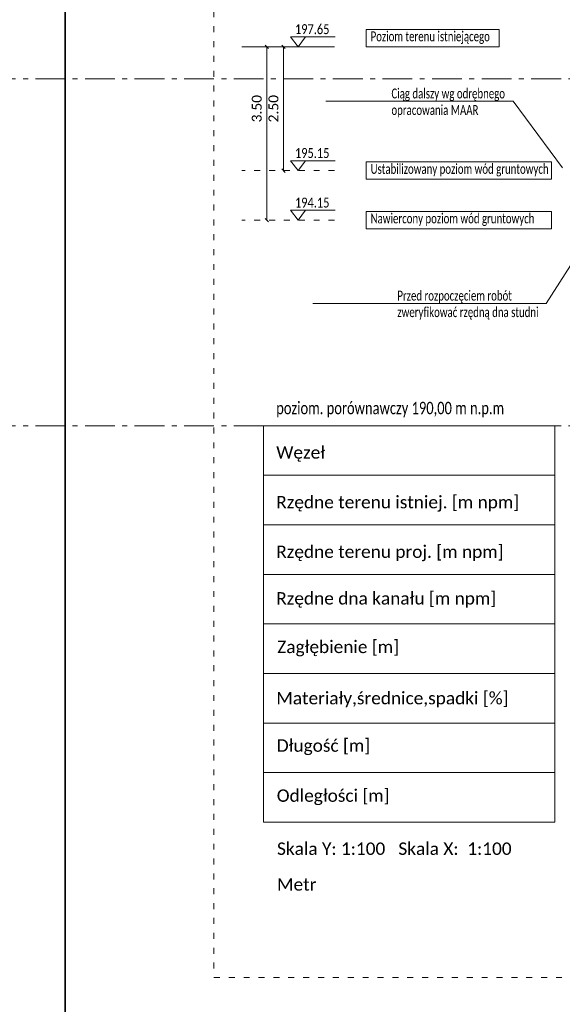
# Model space of a CAD drawing. Header units: millimetres. Extents: x -1212 to 8000, y -2 to 4191.
# Tile 6 of 28: x -973 to -962, y 178 to 198. Entities that reach past the tile are written whole.
import ezdxf
from ezdxf import colors
from ezdxf.entities.mleader import LeaderData, LeaderLine
from ezdxf.math import Vec2, Vec3

# ---------------------------------------------------------------- set-up
doc = ezdxf.new("R2010")
doc.units = ezdxf.units.MM
doc.linetypes.add('ACAD_ISO03W100', pattern=[30, 12, -18])
doc.linetypes.add('ACAD_ISO10W100', pattern=[18, 12, -3, 0, -3])
for name, color, linetype, lineweight in [('PRIMETECH - KOTY', 7, 'Continuous', 9), ('PRIMETECH - LINIE PROFILOWE', 7, 'Continuous', 15), ('PRIMETECH - OPISY', 7, 'Continuous', 9), ('PRIMETECH - POZ. PIETRZENIA', 4, 'ACAD_ISO10W100', 9), ('PRIMETECH - TEREN', 252, 'Continuous', 15)]:
    doc.layers.add(name, color=color, linetype=linetype, lineweight=lineweight)
doc.layers.add('PRIMETECH - NDR--------------', color=6, linetype='Continuous', lineweight=20, plot=False)
doc.layers.add('PRIMETECH - P.P.', color=203, linetype='ACAD_ISO10W100', lineweight=15, plot=False)
doc.styles.add('DYN_DIM', font='arial.ttf')
doc.styles.get("Standard").update_dxf_attribs({"font": 'calibril.ttf'})
doc.dimstyles.new('2', dxfattribs={"dimtxt": 0.2, "dimasz": 0.07, "dimexe": 0, "dimexo": 0, "dimgap": 0.1, "dimtad": 1, "dimzin": 1, "dimdsep": 46, "dimtxsty": 'Standard', "dimblk": 'NONE', "dimcen": 2.5, "dimclrd": 256, "dimclre": 256, "dimclrt": 256, "dimadec": 0, "dimazin": 0, "dimtfac": 1, "dimtmove": 0, "dimatfit": 3, "dimfxl": 1.25, "dimlwd": 5, "dimlwe": 5, "dimarcsym": 0})

# ---------------------------------------------------------------- blocks, each defined once
blk = doc.blocks.new('_$0$_None')
blk = doc.blocks.new('_Oblique')
at = {"color": 0, "linetype": 'ByBlock', "lineweight": -2}
blk.add_line((-0.5, -0.5), (0.5, 0.5), dxfattribs=at)
blk = doc.blocks.new('*D8168')
at = {"layer": 'DEFPOINTS', "color": 0}
for p in [(-967.367, 197.65), (-967.367, 197.65), (-967.367, 195.15)]:
    blk.add_point(p, dxfattribs=at)
at = {"layer": 'PRIMETECH - LINIE PROFILOWE', "lineweight": 5, "ltscale": 2}
for p, q in [((-967.367, 197.65), (-967.367, 197.65)), ((-967.367, 195.15), (-967.367, 197.65)), ((-967.367, 195.15), (-967.367, 195.15))]:
    blk.add_line(p, q, dxfattribs=at)
at = {"layer": 'PRIMETECH - LINIE PROFILOWE', "lineweight": 5, "xscale": 0.07, "yscale": 0.07, "zscale": 0.07}
for p, rotation in [((-967.367, 197.65), 90), ((-967.367, 195.15), 270)]:
    blk.add_blockref('_Oblique', p, dxfattribs=dict(at, rotation=rotation))
at = {"layer": 'PRIMETECH - LINIE PROFILOWE', "ltscale": 2, "insert": (-967.569, 196.4), "char_height": 0.2, "attachment_point": 5, "rotation": 90}
blk.add_mtext('2.50', dxfattribs=at)
blk = doc.blocks.new('*D8169')
at = {"layer": 'DEFPOINTS', "color": 0}
for p in [(-967.703, 197.65), (-967.703, 197.65), (-967.703, 194.15)]:
    blk.add_point(p, dxfattribs=at)
at = {"layer": 'PRIMETECH - LINIE PROFILOWE', "lineweight": 5, "ltscale": 2}
for p, q in [((-967.703, 197.65), (-967.703, 197.65)), ((-967.703, 194.15), (-967.703, 197.65)), ((-967.703, 194.15), (-967.703, 194.15))]:
    blk.add_line(p, q, dxfattribs=at)
at = {"layer": 'PRIMETECH - LINIE PROFILOWE', "lineweight": 5, "xscale": 0.07, "yscale": 0.07, "zscale": 0.07}
for p, rotation in [((-967.703, 197.65), 90), ((-967.703, 194.15), 270)]:
    blk.add_blockref('_Oblique', p, dxfattribs=dict(at, rotation=rotation))
at = {"layer": 'PRIMETECH - LINIE PROFILOWE', "ltscale": 2, "insert": (-967.906, 196.4), "char_height": 0.2, "attachment_point": 5, "rotation": 90}
blk.add_mtext('3.50', dxfattribs=at)

msp = doc.modelspace()

# ---------------------------------------------------------------- linework, layer by layer
at = {"layer": 'PRIMETECH - KOTY', "color": 7, "lineweight": 0}
for p, q in [((-967.223, 197.85), (-966.323, 197.85)), ((-967.223, 195.35), (-966.323, 195.35)), ((-967.223, 194.35), (-966.323, 194.35))]:
    msp.add_line(p, q, dxfattribs=at)
for points in [[(-967.223, 197.85), (-967.073, 197.65), (-966.923, 197.85)], [(-967.223, 195.35), (-967.073, 195.15), (-966.923, 195.35)], [(-967.223, 194.35), (-967.073, 194.15), (-966.923, 194.35)]]:
    msp.add_lwpolyline(points, close=True, dxfattribs=at)
at = {"layer": 'PRIMETECH - LINIE PROFILOWE'}
for p, q in [((-967.77, 189), (-961.892, 189)), ((-967.77, 188), (-961.892, 188)), ((-967.77, 187), (-961.892, 187)), ((-967.77, 186), (-961.892, 186)), ((-967.77, 185), (-961.892, 185)), ((-967.77, 184), (-961.892, 184)), ((-967.77, 183), (-961.892, 183))]:
    msp.add_line(p, q, dxfattribs=at)
at = {"layer": 'PRIMETECH - LINIE PROFILOWE', "color": 6, "lineweight": 35, "ltscale": 2}
for points in [[(-971.77, 274.043), (-1091.77, 274.043), (-1091.77, 154.043), (-971.77, 154.043)], [(-851.77, 274.043), (-971.77, 274.043), (-971.77, 154.043), (-851.77, 154.043)]]:
    msp.add_lwpolyline(points, close=True, dxfattribs=at)
at = {"layer": 'PRIMETECH - LINIE PROFILOWE'}
msp.add_lwpolyline([(-967.77, 190), (-961.892, 190), (-961.892, 182), (-967.77, 182)], close=True, dxfattribs=at)
at = {"layer": 'PRIMETECH - NDR--------------', "linetype": 'ACAD_ISO03W100', "ltscale": 0.01}
for p, q in [((-968.77, 207.365), (-968.77, 178.865)), ((-968.77, 178.865), (-861.27, 178.865))]:
    msp.add_line(p, q, dxfattribs=at)
at = {"layer": 'PRIMETECH - OPISY', "ltscale": 10}
for points in [[(-965.7, 198), (-963.02, 198), (-963.02, 197.65), (-965.7, 197.65)], [(-961.961, 194.975), (-965.7, 194.975), (-965.7, 195.325), (-961.961, 195.325)], [(-961.961, 193.975), (-965.7, 193.975), (-965.7, 194.325), (-961.961, 194.325)]]:
    msp.add_lwpolyline(points, close=True, dxfattribs=at)
at = {"layer": 'PRIMETECH - P.P.', "ltscale": 0.05}
for p, q in [((-851.77, 197), (-1211.77, 197)), ((-851.77, 190), (-1211.77, 190))]:
    msp.add_line(p, q, dxfattribs=at)
at = {"layer": 'PRIMETECH - POZ. PIETRZENIA', "color": 4, "linetype": 'ACAD_ISO03W100', "ltscale": 0.01}
for p, q in [((-966.338, 195.15), (-968.206, 195.15)), ((-966.338, 194.15), (-968.206, 194.15))]:
    msp.add_line(p, q, dxfattribs=at)
at = {"layer": 'PRIMETECH - TEREN', "ltscale": 2}
msp.add_line((-966.338, 197.65), (-968.206, 197.65), dxfattribs=at)

# ---------------------------------------------------------------- texts
at = {"layer": 'PRIMETECH - OPISY', "ltscale": 10, "width": 0.8}
for s, p in [('197.65', (-967.136, 197.905)), ('195.15', (-967.136, 195.405)), ('194.15', (-967.136, 194.405))]:
    msp.add_text(s, height=0.2, dxfattribs=at).set_placement(p)
at = {"layer": 'PRIMETECH - OPISY', "color": 7, "width": 0.75}
msp.add_text('poziom. porównawczy 190,00 m n.p.m', height=0.25, dxfattribs=at).set_placement((-967.514, 190.233))
at = {"layer": 'PRIMETECH - OPISY', "color": 7}
for s, p in [('Węzeł', (-967.514, 189.336)), ('Rzędne terenu istniej. [m npm]', (-967.514, 188.333)), ('Rzędne terenu proj. [m npm]', (-967.514, 187.333)), ('Rzędne dna kanału [m npm]', (-967.514, 186.392)), ('Zagłębienie [m]', (-967.493, 185.412)), ('Materiały,średnice,spadki [%%%]', (-967.513, 184.377)), ('Długość [m]', (-967.503, 183.42)), ('Odległości [m]', (-967.503, 182.41)), ('Skala Y: 1:100   Skala X:  1:100  ', (-967.498, 181.339)), ('Metr', (-967.498, 180.617))]:
    msp.add_text(s, height=0.25, dxfattribs=at).set_placement(p)
at = {"layer": 'PRIMETECH - OPISY', "ltscale": 10, "char_height": 0.2, "width": 3998.67654, "attachment_point": 1, "style": 'DYN_DIM'}
for s, insert in [('\\fCalibri Light|b0|i0|c238;\\W0.7;Poziom terenu istniejącego', (-965.61, 197.96)), ('\\fCalibri Light|b0|i0|c238;\\W0.7;Ustabilizowany poziom wód gruntowych', (-965.61, 195.285)), ('\\fCalibri Light|b0|i0|c238;\\W0.7;Nawiercony poziom wód gruntowych', (-965.61, 194.285))]:
    msp.add_mtext(s, dxfattribs=dict(at, insert=insert))

# ---------------------------------------------------------------- dimensions: what is measured, and where the dimension line sits
at = {"layer": 'PRIMETECH - LINIE PROFILOWE', "ltscale": 2}
for base, p1, p2, picture, middle in [((-967.703, 197.65), (-967.703, 194.15), (-967.703, 197.65), '*D8169', (-967.703, 196.4)), ((-967.367, 197.65), (-967.367, 195.15), (-967.367, 197.65), '*D8168', (-967.367, 196.4))]:
    dim = msp.add_linear_dim(base=base, p1=p1, p2=p2, angle=90, dimstyle='2', override={"dimblk1": 'Oblique', "dimblk2": 'Oblique', "dimsah": 1}, dxfattribs=at)
    dim.commit()
    dim.dimension.update_dxf_attribs({"geometry": picture, "text_midpoint": middle, "dimtype": 160})

# ---------------------------------------------------------------- leaders
at = {"layer": 'PRIMETECH - OPISY', "ltscale": 10}
ml = msp.add_multileader_mtext('Standard', dxfattribs=at)
ml.set_content('\\fCalibri Light|b0|i0|c238;\\W0.7;Taśma ostrzegawcza koloru niebieskiego', color=256, style='DYN_DIM')
ml.set_leader_properties(color=256, linetype='ByLayer', lineweight=-1)
ml.set_arrow_properties(name='_$0$_None')
ml.build(insert=Vec2(0, 0))
ml.multileader.update_dxf_attribs({"has_text_frame": 1, "text_left_attachment_type": 6, "text_right_attachment_type": 6, "dogleg_length": 0.108, "arrow_head_size": 0.1})
ctx = ml.context
ctx.base_point, ctx.char_height, ctx.arrow_head_size, ctx.landing_gap_size, ctx.plane_origin = Vec3(-1191.599, 199.571, -225.442), 0.2, 0.1, 0.04, Vec3(-1218.649, 180.749, -225.442)
ctx.left_attachment, ctx.right_attachment = 6, 6
notes = []
notes.append((ctx, [(0, (1, 1, 0), (-1191.747, 199.571, -225.442), (1, 0), 0.148, [(0, [(-1192.81, 196.6, -225.442)], 0, [])])]))
ctx.mtext.insert, ctx.mtext.width, ctx.mtext.flow_direction = Vec3(-1191.559, 199.828, -225.442), 3998.67654, 5
ml = msp.add_multileader_mtext('Standard', dxfattribs=at)
ml.set_content('\\fCalibri Light|b0|i0|c238;\\W0.7;Ciąg dalszy wg odrębnego\\Popracowania MAAR', color=256, style='DYN_DIM')
ml.set_leader_properties(color=256, linetype='ByLayer', lineweight=-1)
ml.set_arrow_properties(name='_$0$_None')
ml.build(insert=Vec2(0, 0))
ml.multileader.update_dxf_attribs({"has_text_frame": 1, "text_left_attachment_type": 6, "text_right_attachment_type": 6, "dogleg_length": 0.108, "arrow_head_size": 0.1})
ctx = ml.context
ctx.base_point, ctx.char_height, ctx.arrow_head_size, ctx.landing_gap_size, ctx.plane_origin = Vec3(-1203.831, 197.302), 0.2, 0.1, 0.04, Vec3(-1232.032, 178.479)
ctx.left_attachment, ctx.right_attachment = 6, 6
notes.append((ctx, [(0, (1, 1, 0), (-1201.338, 197.302), (-1, 0), 0.148, [(0, [(-1200.143, 196.3)], 0, [])])]))
ctx.mtext.insert, ctx.mtext.width, ctx.mtext.flow_direction = Vec3(-1203.791, 197.558), 3998.67654, 5
ml = msp.add_multileader_mtext('Standard', dxfattribs=at)
ml.set_content('\\fCalibri Light|b0|i0|c238;\\W0.7;Ciąg dalszy wg odrębnego\\Popracowania MAAR', color=256, style='DYN_DIM')
ml.set_leader_properties(color=256, linetype='ByLayer', lineweight=-1)
ml.set_arrow_properties(name='_$0$_None')
ml.build(insert=Vec2(0, 0))
ml.multileader.update_dxf_attribs({"has_text_frame": 1, "text_left_attachment_type": 6, "text_right_attachment_type": 6, "dogleg_length": 0.108, "arrow_head_size": 0.1})
ctx = ml.context
ctx.base_point, ctx.char_height, ctx.arrow_head_size, ctx.landing_gap_size, ctx.plane_origin = Vec3(-965.23, 196.551), 0.2, 0.1, 0.04, Vec3(-993.43, 177.728)
ctx.left_attachment, ctx.right_attachment = 6, 6
notes.append((ctx, [(0, (1, 1, 0), (-962.737, 196.551), (-1, 0), 0.148, [(0, [(-961.681, 195.129)], 0, [])])]))
ctx.mtext.insert, ctx.mtext.width, ctx.mtext.flow_direction = Vec3(-965.19, 196.807), 3998.67654, 5
ml = msp.add_multileader_mtext('Standard', dxfattribs=at)
ml.set_content('\\fCalibri Light|b0|i0|c238;\\W0.7;Ciąg dalszy wg odrębnego\\Popracowania MAAR', color=256, style='DYN_DIM')
ml.set_leader_properties(color=256, linetype='ByLayer', lineweight=-1)
ml.set_arrow_properties(name='_$0$_None')
ml.build(insert=Vec2(0, 0))
ml.multileader.update_dxf_attribs({"has_text_frame": 1, "text_left_attachment_type": 6, "text_right_attachment_type": 6, "dogleg_length": 0.108, "arrow_head_size": 0.1})
ctx = ml.context
ctx.base_point, ctx.char_height, ctx.arrow_head_size, ctx.landing_gap_size, ctx.plane_origin = Vec3(-1087.63, 196.399), 0.2, 0.1, 0.04, Vec3(-1115.83, 177.576)
ctx.left_attachment, ctx.right_attachment = 6, 6
notes.append((ctx, [(0, (1, 1, 0), (-1085.137, 196.399), (-1, 0), 0.148, [(0, [(-1083.941, 195.397)], 0, [])])]))
ctx.mtext.insert, ctx.mtext.width, ctx.mtext.flow_direction = Vec3(-1087.59, 196.655), 3998.67654, 5
ml = msp.add_multileader_mtext('Standard', dxfattribs=at)
ml.set_content('\\fCalibri Light|b0|i0|c238;\\W0.7;Ciąg dalszy wg instalacji\\Pwewnętrznej kontenera', color=256, style='DYN_DIM')
ml.set_leader_properties(color=256, linetype='ByLayer', lineweight=-1)
ml.set_arrow_properties(name='_$0$_None')
ml.build(insert=Vec2(0, 0))
ml.multileader.update_dxf_attribs({"has_text_frame": 1, "text_left_attachment_type": 6, "text_right_attachment_type": 6, "dogleg_length": 0.108, "arrow_head_size": 0.1})
ctx = ml.context
ctx.base_point, ctx.char_height, ctx.arrow_head_size, ctx.landing_gap_size, ctx.plane_origin = Vec3(-1012.982, 195.921), 0.2, 0.1, 0.04, Vec3(-1041.182, 177.099)
ctx.left_attachment, ctx.right_attachment = 6, 6
notes.append((ctx, [(0, (1, 1, 0), (-1013.13, 195.921), (1, 0), 0.148, [(0, [(-1014.012, 196.363)], 0, [])])]))
ctx.mtext.insert, ctx.mtext.width, ctx.mtext.flow_direction = Vec3(-1012.942, 196.178), 3998.67654, 5
ml = msp.add_multileader_mtext('Standard', dxfattribs=at)
ml.set_content('\\fCalibri Light|b0|i0|c238;\\W0.7;Przejście szczelne', color=256, style='DYN_DIM')
ml.set_leader_properties(color=256, linetype='ByLayer', lineweight=-1)
ml.set_arrow_properties(name='_$0$_None')
ml.build(insert=Vec2(0, 0))
ml.multileader.update_dxf_attribs({"has_text_frame": 1, "text_left_attachment_type": 6, "text_right_attachment_type": 6, "dogleg_length": 0.108, "arrow_head_size": 0.1})
ctx = ml.context
ctx.base_point, ctx.char_height, ctx.arrow_head_size, ctx.landing_gap_size, ctx.plane_origin = Vec3(-1198.897, 195.047), 0.2, 0.1, 0.04, Vec3(-1225.947, 176.224)
ctx.left_attachment, ctx.right_attachment = 6, 6
notes.append((ctx, [(0, (1, 1, 0), (-1199.045, 195.047), (1, 0), 0.148, [(0, [(-1199.898, 196.195)], 0, [])])]))
ctx.mtext.insert, ctx.mtext.width, ctx.mtext.flow_direction = Vec3(-1198.857, 195.303), 3998.67654, 5
ml = msp.add_multileader_mtext('Standard', dxfattribs=at)
ml.set_content('\\fCalibri Light|b0|i0|c238;\\W0.7;Układ wodomierza wg\\Podrębnego opracowania MAAR', color=256, style='DYN_DIM')
ml.set_leader_properties(color=256, linetype='ByLayer', lineweight=-1)
ml.set_arrow_properties(name='_$0$_None')
ml.build(insert=Vec2(0, 0))
ml.multileader.update_dxf_attribs({"has_text_frame": 1, "text_left_attachment_type": 6, "text_right_attachment_type": 6, "dogleg_length": 0.108, "arrow_head_size": 0.1})
ctx = ml.context
ctx.base_point, ctx.char_height, ctx.arrow_head_size, ctx.landing_gap_size, ctx.plane_origin = Vec3(-1204.556, 194.784), 0.2, 0.1, 0.04, Vec3(-1231.606, 175.962)
ctx.left_attachment, ctx.right_attachment = 6, 6
notes.append((ctx, [(0, (1, 1, 0), (-1201.584, 194.784), (-1, 0), 0.148, [(0, [(-1200.433, 196.098)], 0, [])])]))
ctx.mtext.insert, ctx.mtext.width, ctx.mtext.flow_direction = Vec3(-1204.516, 195.041), 3998.67654, 5
at = {"layer": 'PRIMETECH - OPISY', "color": 1, "ltscale": 10}
ml = msp.add_multileader_mtext('Standard', dxfattribs=at)
ml.set_content('\\fCalibri Light|b0|i0|c238;\\W0.7;Przed rozpoczęciem robót\\Pzweryfikować rzędną dna studni', color=256, style='DYN_DIM')
ml.set_leader_properties(color=256, linetype='ByLayer', lineweight=-1)
ml.set_arrow_properties(name='_$0$_None')
ml.build(insert=Vec2(0, 0))
ml.multileader.update_dxf_attribs({"has_text_frame": 1, "text_left_attachment_type": 6, "text_right_attachment_type": 6, "dogleg_length": 0.108, "arrow_head_size": 0.1})
ctx = ml.context
ctx.base_point, ctx.char_height, ctx.arrow_head_size, ctx.landing_gap_size, ctx.plane_origin = Vec3(-1085.801, 193.549), 0.2, 0.1, 0.04, Vec3(-1112.981, 174.726)
ctx.left_attachment, ctx.right_attachment = 6, 6
notes.append((ctx, [(0, (1, 1, 0), (-1082.762, 193.549), (-1, 0), 0.148, [(0, [(-1080.464, 195.108)], 0, [])])]))
ctx.mtext.insert, ctx.mtext.width, ctx.mtext.flow_direction = Vec3(-1085.761, 193.805), 3998.67654, 5
ml = msp.add_multileader_mtext('Standard', dxfattribs=at)
ml.set_content('\\fCalibri Light|b0|i0|c238;\\W0.7;Przed rozpoczęciem robót\\Pzweryfikować rzędną dna studni', color=256, style='DYN_DIM')
ml.set_leader_properties(color=256, linetype='ByLayer', lineweight=-1)
ml.set_arrow_properties(name='_$0$_None')
ml.build(insert=Vec2(0, 0))
ml.multileader.update_dxf_attribs({"has_text_frame": 1, "text_left_attachment_type": 6, "text_right_attachment_type": 6, "dogleg_length": 0.108, "arrow_head_size": 0.1})
ctx = ml.context
ctx.base_point, ctx.char_height, ctx.arrow_head_size, ctx.landing_gap_size, ctx.plane_origin = Vec3(-965.111, 192.471), 0.2, 0.1, 0.04, Vec3(-992.291, 173.648)
ctx.left_attachment, ctx.right_attachment = 6, 6
notes.append((ctx, [(0, (1, 1, 0), (-962.072, 192.471), (-1, 0), 0.148, [(0, [(-960.464, 194.979)], 0, [])])]))
ctx.mtext.insert, ctx.mtext.width, ctx.mtext.flow_direction = Vec3(-965.071, 192.727), 3998.67654, 5
for ctx, leaders in notes:
    for number, flags, end, landing, length, lines in leaders:
        leader = LeaderData()
        leader.index, (leader.has_last_leader_line, leader.has_dogleg_vector, leader.attachment_direction) = number, flags
        leader.last_leader_point, leader.dogleg_vector, leader.dogleg_length = Vec3(end), Vec3(landing), length
        for number, points, colour, breaks in lines:
            line = LeaderLine()
            line.index, line.vertices, line.color, line.breaks = number, Vec3.list(points), colors.encode_raw_color(colour), breaks
            leader.lines.append(line)
        ctx.leaders.append(leader)

doc.saveas('drawing.dxf')
